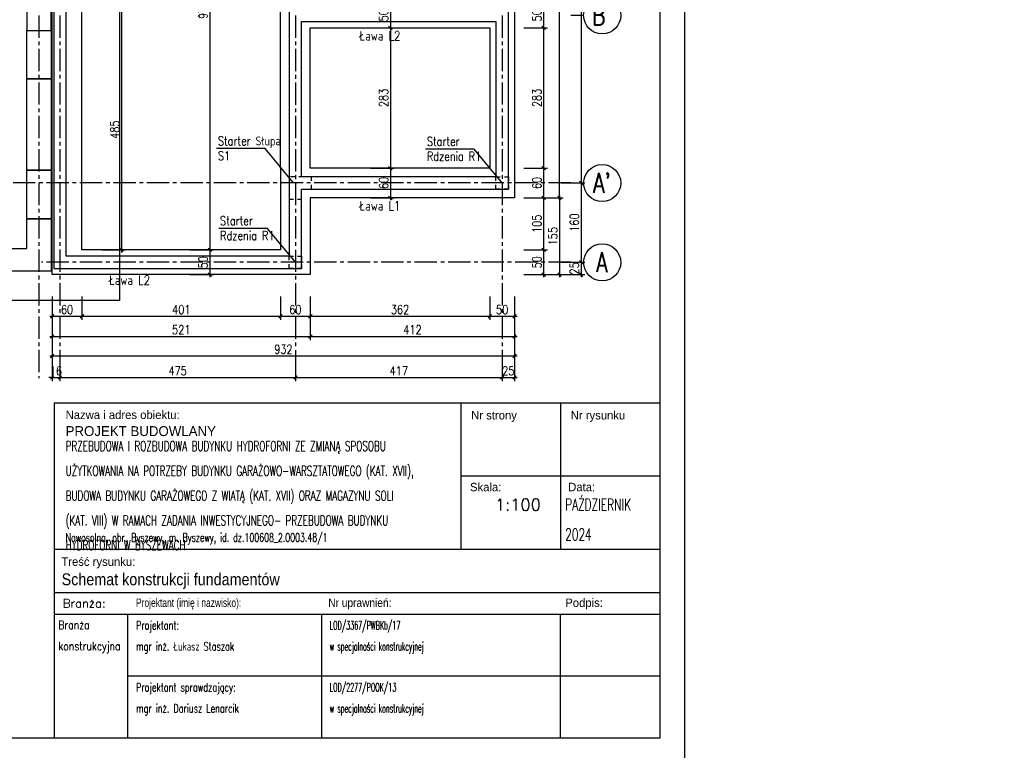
# Model space of a CAD drawing. Extents: x 335493 to 843864, y -123011 to -21739.
# Tile 12 of 28: x 364080 to 383936, y -58213 to -43472. Entities that reach past the tile are written whole.
import ezdxf
from ezdxf.enums import TextEntityAlignment as Align

# ---------------------------------------------------------------- set-up
doc = ezdxf.new("R2010")
doc.units = 0
doc.header["$LTSCALE"] = 600
doc.header["$MEASUREMENT"] = 0
doc.header["$PDMODE"] = 1
doc.linetypes.add('CENTER2', pattern=[1.125, 0.75, -0.125, 0.125, -0.125])
doc.linetypes.add('PRZERYWANA', pattern=[0.282222, 0.141111, -0.141111])
doc.layers.get('0').update_dxf_attribs({"linetype": 'CONTINUOUS'})
doc.layers.get('Defpoints').update_dxf_attribs({"linetype": 'CONTINUOUS'})
for name, color, linetype in [('11 - opisy TXT2', 4, 'CONTINUOUS'), ('111 - opisy TXT3', 2, 'CONTINUOUS'), ('2 - linie odniesienia opisy', 8, 'CONTINUOUS'), ('3 - linia 1', 1, 'CONTINUOUS'), ('33 - linia 2', 3, 'CONTINUOUS'), ('333 - linia 3', 5, 'CONTINUOUS'), ('44 - osie 2', 6, 'CENTER2'), ('555 - cienka przerywana 3', 1, 'PRZERYWANA')]:
    doc.layers.add(name, color=color, linetype=linetype)
doc.styles.add('ROMANS', font='romans.shx')
doc.styles.add('TXT2', font='simplex.shx', dxfattribs={"width": 0.8, "height": 180})
doc.dimstyles.new('R1 - centymetry', dxfattribs={"dimtxt": 180, "dimasz": 70, "dimexe": 75, "dimexo": 75, "dimgap": 1.5, "dimtad": 0, "dimdec": 0, "dimlfac": 0.1, "dimzin": 0, "dimdsep": 46, "dimtxsty": 'TXT2', "dimblk1": 'OBLIQUE', "dimblk2": 'OBLIQUE', "dimsah": 1, "dimcen": -3, "dimdle": 50, "dimclrt": 4, "dimadec": 0, "dimazin": 0, "dimtfac": 0.75, "dimtdec": 0, "dimtix": 1, "dimtmove": 2, "dimatfit": 3, "dimldrblk": 'OBLIQUE', "dimfxl": 400, "dimfxlon": 1, "dimtvp": 0.75, "dimtolj": 1, "dimtzin": 0, "dimarcsym": 0})

# ---------------------------------------------------------------- blocks, each defined once
blk = doc.blocks.new('pozycja')
at = {"layer": '111 - opisy TXT3', "linetype": 'Continuous'}
blk.add_circle((63.2, -0.2), 37.4, dxfattribs=at)
at = {"layer": '2 - linie odniesienia opisy', "linetype": 'Continuous'}
blk.add_line((0, 0), (25.8, 0), dxfattribs=at)
at = {"layer": '111 - opisy TXT3', "linetype": 'Continuous', "style": 'TXT2', "width": 0.75}
blk.add_attdef('NR', text='', height=40, dxfattribs=at).set_placement((62.6, -19.8), align=Align.CENTER)
blk = doc.blocks.new('A$C75F72A73')
at = {"layer": '44 - osie 2'}
for p, q in [((21743, 2113), (21743, -15330)), ((22169, 2113), (22169, -15330)), ((26919, 2112), (26919, -15331)), ((31088, 2113), (31088, -15330)), ((32474, -11392), (21213, -11392)), ((32474, -12992), (21802, -12992))]:
    blk.add_line(p, q, dxfattribs=at)
at = {"layer": '2 - linie odniesienia opisy', "xscale": 10, "yscale": 10, "zscale": 10}
for p, values in [((32474, -8009), {'NR': "B'"}), ((32474, -11392), {'NR': "A'"}), ((32474, -12992), {'NR': 'A'})]:
    blk.add_blockref('pozycja', p, dxfattribs=at).add_auto_attribs(values)
blk = doc.blocks.new('A$C4A78484E')
at = {"layer": '3 - linia 1'}
for points in [[(28161, -6673), (28732, -6670), (28732, -14925), (29221, -14925), (29221, -6185), (28161, -6190), (28161, -6673)], [(28732, -17745), (28732, -15905), (29222, -15905), (29222, -17745)], [(28077, -19325), (28732, -19325), (28732, -18725), (29222, -18725), (29222, -19780), (28077, -19780), (28077, -19325)]]:
    blk.add_lwpolyline(points, close=True, dxfattribs=at)
blk = doc.blocks.new('_OBLIQUE')
at = {"color": 0, "linetype": 'ByBlock'}
blk.add_line((-0.5, -0.5), (0.5, 0.5), dxfattribs=at)
blk = doc.blocks.new('*D106')
at = {"layer": '2 - linie odniesienia opisy', "color": 0, "lineweight": -2, "transparency": 16777216}
for p, q in [((374646, -43086), (374646, -43686)), ((374246, -43136), (374721, -43136)), ((374246, -43636), (374721, -43636))]:
    blk.add_line(p, q, dxfattribs=at)
at = {"layer": 'Defpoints', "color": 0, "transparency": 16777216}
for p in [(373559, -43136), (373559, -43636), (374646, -43636)]:
    blk.add_point(p, dxfattribs=at)
at = {"layer": '2 - linie odniesienia opisy', "color": 0, "lineweight": -2, "transparency": 16777216, "xscale": 70, "yscale": 70, "zscale": 70}
for p, rotation in [((374646, -43136), 90), ((374646, -43636), 270)]:
    blk.add_blockref('_OBLIQUE', p, dxfattribs=dict(at, rotation=rotation))
at = {"layer": '2 - linie odniesienia opisy', "color": 4, "transparency": 16777216, "insert": (374511, -43386), "char_height": 180, "attachment_point": 5, "rotation": 90, "style": 'TXT2'}
blk.add_mtext('\\A1;50', dxfattribs=at)
blk = doc.blocks.new('*D107')
at = {"layer": '2 - linie odniesienia opisy', "color": 0, "lineweight": -2, "transparency": 16777216}
for p, q in [((374246, -43636), (374721, -43636)), ((374646, -43586), (374646, -46516)), ((374246, -46466), (374721, -46466))]:
    blk.add_line(p, q, dxfattribs=at)
at = {"layer": 'Defpoints', "color": 0, "transparency": 16777216}
for p in [(373559, -43636), (373559, -46466), (374646, -46466)]:
    blk.add_point(p, dxfattribs=at)
at = {"layer": '2 - linie odniesienia opisy', "color": 0, "lineweight": -2, "transparency": 16777216, "xscale": 70, "yscale": 70, "zscale": 70}
for p, rotation in [((374646, -43636), 90), ((374646, -46466), 270)]:
    blk.add_blockref('_OBLIQUE', p, dxfattribs=dict(at, rotation=rotation))
at = {"layer": '2 - linie odniesienia opisy', "color": 4, "transparency": 16777216, "insert": (374511, -45051), "char_height": 180, "attachment_point": 5, "rotation": 90, "style": 'TXT2'}
blk.add_mtext('\\A1;283', dxfattribs=at)
blk = doc.blocks.new('*D108')
at = {"layer": '2 - linie odniesienia opisy', "color": 0, "lineweight": -2, "transparency": 16777216}
for p, q in [((374646, -46416), (374646, -47116)), ((374246, -46466), (374721, -46466)), ((374246, -47066), (374721, -47066))]:
    blk.add_line(p, q, dxfattribs=at)
at = {"layer": 'Defpoints', "color": 0, "transparency": 16777216}
for p in [(373559, -46466), (374059, -47066), (374646, -47066)]:
    blk.add_point(p, dxfattribs=at)
at = {"layer": '2 - linie odniesienia opisy', "color": 0, "lineweight": -2, "transparency": 16777216, "xscale": 70, "yscale": 70, "zscale": 70}
for p, rotation in [((374646, -46466), 90), ((374646, -47066), 270)]:
    blk.add_blockref('_OBLIQUE', p, dxfattribs=dict(at, rotation=rotation))
at = {"layer": '2 - linie odniesienia opisy', "color": 4, "transparency": 16777216, "insert": (374511, -46766), "char_height": 180, "attachment_point": 5, "rotation": 90, "style": 'TXT2'}
blk.add_mtext('\\A1;60', dxfattribs=at)
blk = doc.blocks.new('*D109')
at = {"layer": '2 - linie odniesienia opisy', "color": 0, "lineweight": -2, "transparency": 16777216}
for p, q in [((374567, -34873), (375042, -34873)), ((374967, -47116), (374967, -34823)), ((374567, -47066), (375042, -47066))]:
    blk.add_line(p, q, dxfattribs=at)
at = {"layer": 'Defpoints', "color": 0, "transparency": 16777216}
for p in [(374059, -34873), (374967, -34873), (374059, -47066)]:
    blk.add_point(p, dxfattribs=at)
at = {"layer": '2 - linie odniesienia opisy', "color": 0, "lineweight": -2, "transparency": 16777216, "xscale": 70, "yscale": 70, "zscale": 70}
for p, rotation in [((374967, -34873), 90), ((374967, -47066), 270)]:
    blk.add_blockref('_OBLIQUE', p, dxfattribs=dict(at, rotation=rotation))
at = {"layer": '2 - linie odniesienia opisy', "color": 4, "transparency": 16777216, "insert": (374832, -40970), "char_height": 180, "attachment_point": 5, "rotation": 90, "style": 'TXT2'}
blk.add_mtext('\\A1;1219', dxfattribs=at)
blk = doc.blocks.new('*D111')
at = {"layer": '2 - linie odniesienia opisy', "color": 0, "lineweight": -2, "transparency": 16777216}
for p, q in [((375001, -35123), (375476, -35123)), ((375401, -35073), (375401, -46816)), ((375001, -46766), (375476, -46766))]:
    blk.add_line(p, q, dxfattribs=at)
at = {"layer": 'Defpoints', "color": 0, "transparency": 16777216}
for p in [(374059, -35123), (374059, -46766), (375401, -46766)]:
    blk.add_point(p, dxfattribs=at)
at = {"layer": '2 - linie odniesienia opisy', "color": 0, "lineweight": -2, "transparency": 16777216, "xscale": 70, "yscale": 70, "zscale": 70}
for p, rotation in [((375401, -35123), 90), ((375401, -46766), 270)]:
    blk.add_blockref('_OBLIQUE', p, dxfattribs=dict(at, rotation=rotation))
at = {"layer": '2 - linie odniesienia opisy', "color": 4, "transparency": 16777216, "insert": (375266, -40945), "char_height": 180, "attachment_point": 5, "rotation": 90, "style": 'TXT2'}
blk.add_mtext('\\A1;1164', dxfattribs=at)
blk = doc.blocks.new('*D112')
at = {"layer": '2 - linie odniesienia opisy', "color": 0, "lineweight": -2, "transparency": 16777216}
for p, q in [((375001, -46766), (375476, -46766)), ((375401, -46716), (375401, -48416)), ((375001, -48366), (375476, -48366))]:
    blk.add_line(p, q, dxfattribs=at)
at = {"layer": 'Defpoints', "color": 0, "transparency": 16777216}
for p in [(374059, -46766), (369940, -48366), (375401, -48366)]:
    blk.add_point(p, dxfattribs=at)
at = {"layer": '2 - linie odniesienia opisy', "color": 0, "lineweight": -2, "transparency": 16777216, "xscale": 70, "yscale": 70, "zscale": 70}
for p, rotation in [((375401, -46766), 90), ((375401, -48366), 270)]:
    blk.add_blockref('_OBLIQUE', p, dxfattribs=dict(at, rotation=rotation))
at = {"layer": '2 - linie odniesienia opisy', "color": 4, "transparency": 16777216, "insert": (375266, -47566), "char_height": 180, "attachment_point": 5, "rotation": 90, "style": 'TXT2'}
blk.add_mtext('\\A1;160', dxfattribs=at)
blk = doc.blocks.new('*D113')
at = {"layer": '2 - linie odniesienia opisy', "color": 0, "lineweight": -2, "transparency": 16777216}
for p, q in [((375001, -48366), (375476, -48366)), ((375401, -48316), (375401, -48666)), ((375001, -48616), (375476, -48616))]:
    blk.add_line(p, q, dxfattribs=at)
at = {"layer": 'Defpoints', "color": 0, "transparency": 16777216}
for p in [(369940, -48366), (369940, -48616), (375401, -48616)]:
    blk.add_point(p, dxfattribs=at)
at = {"layer": '2 - linie odniesienia opisy', "color": 0, "lineweight": -2, "transparency": 16777216, "xscale": 70, "yscale": 70, "zscale": 70}
for p, rotation in [((375401, -48366), 90), ((375401, -48616), 270)]:
    blk.add_blockref('_OBLIQUE', p, dxfattribs=dict(at, rotation=rotation))
at = {"layer": '2 - linie odniesienia opisy', "color": 4, "transparency": 16777216, "insert": (375266, -48491), "char_height": 180, "attachment_point": 5, "rotation": 90, "style": 'TXT2'}
blk.add_mtext('\\A1;25', dxfattribs=at)
blk = doc.blocks.new('*D114')
at = {"layer": '2 - linie odniesienia opisy', "color": 0, "lineweight": -2, "transparency": 16777216}
for p, q in [((374646, -47016), (374646, -48166)), ((374246, -47066), (374721, -47066)), ((374246, -48116), (374721, -48116))]:
    blk.add_line(p, q, dxfattribs=at)
at = {"layer": 'Defpoints', "color": 0, "transparency": 16777216}
for p in [(369940, -47066), (369340, -48116), (374646, -48116)]:
    blk.add_point(p, dxfattribs=at)
at = {"layer": '2 - linie odniesienia opisy', "color": 0, "lineweight": -2, "transparency": 16777216, "xscale": 70, "yscale": 70, "zscale": 70}
for p, rotation in [((374646, -47066), 90), ((374646, -48116), 270)]:
    blk.add_blockref('_OBLIQUE', p, dxfattribs=dict(at, rotation=rotation))
at = {"layer": '2 - linie odniesienia opisy', "color": 4, "transparency": 16777216, "insert": (374511, -47591), "char_height": 180, "attachment_point": 5, "rotation": 90, "style": 'TXT2'}
blk.add_mtext('\\A1;105', dxfattribs=at)
blk = doc.blocks.new('*D115')
at = {"layer": '2 - linie odniesienia opisy', "color": 0, "lineweight": -2, "transparency": 16777216}
for p, q in [((374246, -48116), (374721, -48116)), ((374646, -48066), (374646, -48666)), ((374246, -48616), (374721, -48616))]:
    blk.add_line(p, q, dxfattribs=at)
at = {"layer": 'Defpoints', "color": 0, "transparency": 16777216}
for p in [(369340, -48116), (369940, -48616), (374646, -48616)]:
    blk.add_point(p, dxfattribs=at)
at = {"layer": '2 - linie odniesienia opisy', "color": 0, "lineweight": -2, "transparency": 16777216, "xscale": 70, "yscale": 70, "zscale": 70}
for p, rotation in [((374646, -48116), 90), ((374646, -48616), 270)]:
    blk.add_blockref('_OBLIQUE', p, dxfattribs=dict(at, rotation=rotation))
at = {"layer": '2 - linie odniesienia opisy', "color": 4, "transparency": 16777216, "insert": (374511, -48366), "char_height": 180, "attachment_point": 5, "rotation": 90, "style": 'TXT2'}
blk.add_mtext('\\A1;50', dxfattribs=at)
blk = doc.blocks.new('*D116')
at = {"layer": '2 - linie odniesienia opisy', "color": 0, "lineweight": -2, "transparency": 16777216}
for p, q in [((374967, -47016), (374967, -48666)), ((374567, -47066), (375042, -47066)), ((374567, -48616), (375042, -48616))]:
    blk.add_line(p, q, dxfattribs=at)
at = {"layer": 'Defpoints', "color": 0, "transparency": 16777216}
for p in [(369940, -47066), (369940, -48616), (374967, -48616)]:
    blk.add_point(p, dxfattribs=at)
at = {"layer": '2 - linie odniesienia opisy', "color": 0, "lineweight": -2, "transparency": 16777216, "xscale": 70, "yscale": 70, "zscale": 70}
for p, rotation in [((374967, -47066), 90), ((374967, -48616), 270)]:
    blk.add_blockref('_OBLIQUE', p, dxfattribs=dict(at, rotation=rotation))
at = {"layer": '2 - linie odniesienia opisy', "color": 4, "transparency": 16777216, "insert": (374832, -47841), "char_height": 180, "attachment_point": 5, "rotation": 90, "style": 'TXT2'}
blk.add_mtext('\\A1;155', dxfattribs=at)
blk = doc.blocks.new('*D117')
at = {"layer": '2 - linie odniesienia opisy', "color": 0, "lineweight": -2, "transparency": 16777216}
for p, q in [((364735, -49056), (364735, -49531)), ((365335, -49056), (365335, -49531)), ((364685, -49456), (365385, -49456))]:
    blk.add_line(p, q, dxfattribs=at)
at = {"layer": 'Defpoints', "color": 0, "transparency": 16777216}
for p in [(365335, -48166), (364735, -48566), (365335, -49456)]:
    blk.add_point(p, dxfattribs=at)
at = {"layer": '2 - linie odniesienia opisy', "color": 0, "lineweight": -2, "transparency": 16777216, "xscale": 70, "yscale": 70, "zscale": 70, "rotation": 180}
blk.add_blockref('_OBLIQUE', (364735, -49456), dxfattribs=at)
at = {"layer": '2 - linie odniesienia opisy', "color": 0, "lineweight": -2, "transparency": 16777216, "xscale": 70, "yscale": 70, "zscale": 70}
blk.add_blockref('_OBLIQUE', (365335, -49456), dxfattribs=at)
at = {"layer": '2 - linie odniesienia opisy', "color": 4, "transparency": 16777216, "insert": (365035, -49321), "char_height": 180, "attachment_point": 5, "style": 'TXT2'}
blk.add_mtext('\\A1;60', dxfattribs=at)
blk = doc.blocks.new('*D118')
at = {"layer": '2 - linie odniesienia opisy', "color": 0, "lineweight": -2, "transparency": 16777216}
for p, q in [((365335, -49056), (365335, -49531)), ((369340, -49056), (369340, -49531)), ((365285, -49456), (369390, -49456))]:
    blk.add_line(p, q, dxfattribs=at)
at = {"layer": 'Defpoints', "color": 0, "transparency": 16777216}
for p in [(365335, -48166), (369340, -48166), (369340, -49456)]:
    blk.add_point(p, dxfattribs=at)
at = {"layer": '2 - linie odniesienia opisy', "color": 0, "lineweight": -2, "transparency": 16777216, "xscale": 70, "yscale": 70, "zscale": 70, "rotation": 180}
blk.add_blockref('_OBLIQUE', (365335, -49456), dxfattribs=at)
at = {"layer": '2 - linie odniesienia opisy', "color": 0, "lineweight": -2, "transparency": 16777216, "xscale": 70, "yscale": 70, "zscale": 70}
blk.add_blockref('_OBLIQUE', (369340, -49456), dxfattribs=at)
at = {"layer": '2 - linie odniesienia opisy', "color": 4, "transparency": 16777216, "insert": (367338, -49321), "char_height": 180, "attachment_point": 5, "style": 'TXT2'}
blk.add_mtext('\\A1;401', dxfattribs=at)
blk = doc.blocks.new('*D119')
at = {"layer": '2 - linie odniesienia opisy', "color": 0, "lineweight": -2, "transparency": 16777216}
for p, q in [((369340, -49056), (369340, -49531)), ((369940, -49056), (369940, -49531)), ((369290, -49456), (369990, -49456))]:
    blk.add_line(p, q, dxfattribs=at)
at = {"layer": 'Defpoints', "color": 0, "transparency": 16777216}
for p in [(369340, -48166), (369940, -48566), (369940, -49456)]:
    blk.add_point(p, dxfattribs=at)
at = {"layer": '2 - linie odniesienia opisy', "color": 0, "lineweight": -2, "transparency": 16777216, "xscale": 70, "yscale": 70, "zscale": 70, "rotation": 180}
blk.add_blockref('_OBLIQUE', (369340, -49456), dxfattribs=at)
at = {"layer": '2 - linie odniesienia opisy', "color": 0, "lineweight": -2, "transparency": 16777216, "xscale": 70, "yscale": 70, "zscale": 70}
blk.add_blockref('_OBLIQUE', (369940, -49456), dxfattribs=at)
at = {"layer": '2 - linie odniesienia opisy', "color": 4, "transparency": 16777216, "insert": (369640, -49321), "char_height": 180, "attachment_point": 5, "style": 'TXT2'}
blk.add_mtext('\\A1;60', dxfattribs=at)
blk = doc.blocks.new('*D120')
at = {"layer": '2 - linie odniesienia opisy', "color": 0, "lineweight": -2, "transparency": 16777216}
for p, q in [((369940, -49056), (369940, -49531)), ((373559, -49056), (373559, -49531)), ((369890, -49456), (373609, -49456))]:
    blk.add_line(p, q, dxfattribs=at)
at = {"layer": 'Defpoints', "color": 0, "transparency": 16777216}
for p in [(373559, -46466), (369940, -48566), (373559, -49456)]:
    blk.add_point(p, dxfattribs=at)
at = {"layer": '2 - linie odniesienia opisy', "color": 0, "lineweight": -2, "transparency": 16777216, "xscale": 70, "yscale": 70, "zscale": 70, "rotation": 180}
blk.add_blockref('_OBLIQUE', (369940, -49456), dxfattribs=at)
at = {"layer": '2 - linie odniesienia opisy', "color": 0, "lineweight": -2, "transparency": 16777216, "xscale": 70, "yscale": 70, "zscale": 70}
blk.add_blockref('_OBLIQUE', (373559, -49456), dxfattribs=at)
at = {"layer": '2 - linie odniesienia opisy', "color": 4, "transparency": 16777216, "insert": (371750, -49321), "char_height": 180, "attachment_point": 5, "style": 'TXT2'}
blk.add_mtext('\\A1;362', dxfattribs=at)
blk = doc.blocks.new('*D121')
at = {"layer": '2 - linie odniesienia opisy', "color": 0, "lineweight": -2, "transparency": 16777216}
for p, q in [((373559, -49056), (373559, -49531)), ((374059, -49056), (374059, -49531)), ((373509, -49456), (374109, -49456))]:
    blk.add_line(p, q, dxfattribs=at)
at = {"layer": 'Defpoints', "color": 0, "transparency": 16777216}
for p in [(373559, -46466), (374059, -47066), (374059, -49456)]:
    blk.add_point(p, dxfattribs=at)
at = {"layer": '2 - linie odniesienia opisy', "color": 0, "lineweight": -2, "transparency": 16777216, "xscale": 70, "yscale": 70, "zscale": 70, "rotation": 180}
blk.add_blockref('_OBLIQUE', (373559, -49456), dxfattribs=at)
at = {"layer": '2 - linie odniesienia opisy', "color": 0, "lineweight": -2, "transparency": 16777216, "xscale": 70, "yscale": 70, "zscale": 70}
blk.add_blockref('_OBLIQUE', (374059, -49456), dxfattribs=at)
at = {"layer": '2 - linie odniesienia opisy', "color": 4, "transparency": 16777216, "insert": (373809, -49321), "char_height": 180, "attachment_point": 5, "style": 'TXT2'}
blk.add_mtext('\\A1;50', dxfattribs=at)
blk = doc.blocks.new('*D122')
at = {"layer": '2 - linie odniesienia opisy', "color": 0, "lineweight": -2, "transparency": 16777216}
for p, q in [((364735, -49463), (364735, -49938)), ((369940, -49463), (369940, -49938)), ((364685, -49863), (369990, -49863))]:
    blk.add_line(p, q, dxfattribs=at)
at = {"layer": 'Defpoints', "color": 0, "transparency": 16777216}
for p in [(364735, -48566), (369940, -48566), (369940, -49863)]:
    blk.add_point(p, dxfattribs=at)
at = {"layer": '2 - linie odniesienia opisy', "color": 0, "lineweight": -2, "transparency": 16777216, "xscale": 70, "yscale": 70, "zscale": 70, "rotation": 180}
blk.add_blockref('_OBLIQUE', (364735, -49863), dxfattribs=at)
at = {"layer": '2 - linie odniesienia opisy', "color": 0, "lineweight": -2, "transparency": 16777216, "xscale": 70, "yscale": 70, "zscale": 70}
blk.add_blockref('_OBLIQUE', (369940, -49863), dxfattribs=at)
at = {"layer": '2 - linie odniesienia opisy', "color": 4, "transparency": 16777216, "insert": (367338, -49728), "char_height": 180, "attachment_point": 5, "style": 'TXT2'}
blk.add_mtext('\\A1;521', dxfattribs=at)
blk = doc.blocks.new('*D123')
at = {"layer": '2 - linie odniesienia opisy', "color": 0, "lineweight": -2, "transparency": 16777216}
for p, q in [((369940, -49463), (369940, -49938)), ((374059, -49463), (374059, -49938)), ((369890, -49863), (374109, -49863))]:
    blk.add_line(p, q, dxfattribs=at)
at = {"layer": 'Defpoints', "color": 0, "transparency": 16777216}
for p in [(374059, -47066), (369940, -48566), (374059, -49863)]:
    blk.add_point(p, dxfattribs=at)
at = {"layer": '2 - linie odniesienia opisy', "color": 0, "lineweight": -2, "transparency": 16777216, "xscale": 70, "yscale": 70, "zscale": 70, "rotation": 180}
blk.add_blockref('_OBLIQUE', (369940, -49863), dxfattribs=at)
at = {"layer": '2 - linie odniesienia opisy', "color": 0, "lineweight": -2, "transparency": 16777216, "xscale": 70, "yscale": 70, "zscale": 70}
blk.add_blockref('_OBLIQUE', (374059, -49863), dxfattribs=at)
at = {"layer": '2 - linie odniesienia opisy', "color": 4, "transparency": 16777216, "insert": (372000, -49728), "char_height": 180, "attachment_point": 5, "style": 'TXT2'}
blk.add_mtext('\\A1;412', dxfattribs=at)
blk = doc.blocks.new('*D124')
at = {"layer": '2 - linie odniesienia opisy', "color": 0, "lineweight": -2, "transparency": 16777216}
for p, q in [((364735, -49857), (364735, -50332)), ((374059, -49857), (374059, -50332)), ((364685, -50257), (374109, -50257))]:
    blk.add_line(p, q, dxfattribs=at)
at = {"layer": 'Defpoints', "color": 0, "transparency": 16777216}
for p in [(374059, -47066), (364735, -48566), (374059, -50257)]:
    blk.add_point(p, dxfattribs=at)
at = {"layer": '2 - linie odniesienia opisy', "color": 0, "lineweight": -2, "transparency": 16777216, "xscale": 70, "yscale": 70, "zscale": 70, "rotation": 180}
blk.add_blockref('_OBLIQUE', (364735, -50257), dxfattribs=at)
at = {"layer": '2 - linie odniesienia opisy', "color": 0, "lineweight": -2, "transparency": 16777216, "xscale": 70, "yscale": 70, "zscale": 70}
blk.add_blockref('_OBLIQUE', (374059, -50257), dxfattribs=at)
at = {"layer": '2 - linie odniesienia opisy', "color": 4, "transparency": 16777216, "insert": (369397, -50122), "char_height": 180, "attachment_point": 5, "style": 'TXT2'}
blk.add_mtext('\\A1;932', dxfattribs=at)
blk = doc.blocks.new('*D125')
at = {"layer": '2 - linie odniesienia opisy', "color": 0, "lineweight": -2, "transparency": 16777216}
for p, q in [((364735, -50292), (364735, -50767)), ((364890, -50292), (364890, -50767)), ((364735, -50692), (364665, -50692)), ((364735, -50692), (364890, -50692)), ((364890, -50692), (364960, -50692))]:
    blk.add_line(p, q, dxfattribs=at)
at = {"layer": 'Defpoints', "color": 0, "transparency": 16777216}
for p in [(364735, -48566), (364890, -48566), (364890, -50692)]:
    blk.add_point(p, dxfattribs=at)
at = {"layer": '2 - linie odniesienia opisy', "color": 0, "lineweight": -2, "transparency": 16777216, "xscale": 70, "yscale": 70, "zscale": 70}
blk.add_blockref('_OBLIQUE', (364735, -50692), dxfattribs=at)
at = {"layer": '2 - linie odniesienia opisy', "color": 0, "lineweight": -2, "transparency": 16777216, "xscale": 70, "yscale": 70, "zscale": 70, "rotation": 180}
blk.add_blockref('_OBLIQUE', (364890, -50692), dxfattribs=at)
at = {"layer": '2 - linie odniesienia opisy', "color": 4, "transparency": 16777216, "insert": (364813, -50557), "char_height": 180, "attachment_point": 5, "style": 'TXT2'}
blk.add_mtext('\\A1;16', dxfattribs=at)
blk = doc.blocks.new('*D126')
at = {"layer": '2 - linie odniesienia opisy', "color": 0, "lineweight": -2, "transparency": 16777216}
for p, q in [((364890, -50292), (364890, -50767)), ((369640, -50292), (369640, -50767)), ((364840, -50692), (369690, -50692))]:
    blk.add_line(p, q, dxfattribs=at)
at = {"layer": 'Defpoints', "color": 0, "transparency": 16777216}
for p in [(364890, -48566), (369640, -48566), (369640, -50692)]:
    blk.add_point(p, dxfattribs=at)
at = {"layer": '2 - linie odniesienia opisy', "color": 0, "lineweight": -2, "transparency": 16777216, "xscale": 70, "yscale": 70, "zscale": 70, "rotation": 180}
blk.add_blockref('_OBLIQUE', (364890, -50692), dxfattribs=at)
at = {"layer": '2 - linie odniesienia opisy', "color": 0, "lineweight": -2, "transparency": 16777216, "xscale": 70, "yscale": 70, "zscale": 70}
blk.add_blockref('_OBLIQUE', (369640, -50692), dxfattribs=at)
at = {"layer": '2 - linie odniesienia opisy', "color": 4, "transparency": 16777216, "insert": (367265, -50557), "char_height": 180, "attachment_point": 5, "style": 'TXT2'}
blk.add_mtext('\\A1;475', dxfattribs=at)
blk = doc.blocks.new('*D127')
at = {"layer": '2 - linie odniesienia opisy', "color": 0, "lineweight": -2, "transparency": 16777216}
for p, q in [((369640, -50292), (369640, -50767)), ((373809, -50292), (373809, -50767)), ((369590, -50692), (373859, -50692))]:
    blk.add_line(p, q, dxfattribs=at)
at = {"layer": 'Defpoints', "color": 0, "transparency": 16777216}
for p in [(373809, -47066), (369640, -48566), (373809, -50692)]:
    blk.add_point(p, dxfattribs=at)
at = {"layer": '2 - linie odniesienia opisy', "color": 0, "lineweight": -2, "transparency": 16777216, "xscale": 70, "yscale": 70, "zscale": 70, "rotation": 180}
blk.add_blockref('_OBLIQUE', (369640, -50692), dxfattribs=at)
at = {"layer": '2 - linie odniesienia opisy', "color": 0, "lineweight": -2, "transparency": 16777216, "xscale": 70, "yscale": 70, "zscale": 70}
blk.add_blockref('_OBLIQUE', (373809, -50692), dxfattribs=at)
at = {"layer": '2 - linie odniesienia opisy', "color": 4, "transparency": 16777216, "insert": (371725, -50557), "char_height": 180, "attachment_point": 5, "style": 'TXT2'}
blk.add_mtext('\\A1;417', dxfattribs=at)
blk = doc.blocks.new('*D128')
at = {"layer": '2 - linie odniesienia opisy', "color": 0, "lineweight": -2, "transparency": 16777216}
for p, q in [((373809, -50292), (373809, -50767)), ((374059, -50292), (374059, -50767)), ((373759, -50692), (374109, -50692))]:
    blk.add_line(p, q, dxfattribs=at)
at = {"layer": 'Defpoints', "color": 0, "transparency": 16777216}
for p in [(373809, -47066), (374059, -47066), (374059, -50692)]:
    blk.add_point(p, dxfattribs=at)
at = {"layer": '2 - linie odniesienia opisy', "color": 0, "lineweight": -2, "transparency": 16777216, "xscale": 70, "yscale": 70, "zscale": 70, "rotation": 180}
blk.add_blockref('_OBLIQUE', (373809, -50692), dxfattribs=at)
at = {"layer": '2 - linie odniesienia opisy', "color": 0, "lineweight": -2, "transparency": 16777216, "xscale": 70, "yscale": 70, "zscale": 70}
blk.add_blockref('_OBLIQUE', (374059, -50692), dxfattribs=at)
at = {"layer": '2 - linie odniesienia opisy', "color": 4, "transparency": 16777216, "insert": (373934, -50557), "char_height": 180, "attachment_point": 5, "style": 'TXT2'}
blk.add_mtext('\\A1;25', dxfattribs=at)
blk = doc.blocks.new('*D132')
at = {"layer": '2 - linie odniesienia opisy', "color": 0, "lineweight": -2, "transparency": 16777216}
for p, q in [((367513, -38418), (367988, -38418)), ((367913, -38368), (367913, -48166)), ((367513, -48116), (367988, -48116))]:
    blk.add_line(p, q, dxfattribs=at)
at = {"layer": 'Defpoints', "color": 0, "transparency": 16777216}
for p in [(365335, -38418), (365335, -48116), (367913, -48116)]:
    blk.add_point(p, dxfattribs=at)
at = {"layer": '2 - linie odniesienia opisy', "color": 0, "lineweight": -2, "transparency": 16777216, "xscale": 70, "yscale": 70, "zscale": 70}
for p, rotation in [((367913, -38418), 90), ((367913, -48116), 270)]:
    blk.add_blockref('_OBLIQUE', p, dxfattribs=dict(at, rotation=rotation))
at = {"layer": '2 - linie odniesienia opisy', "color": 4, "transparency": 16777216, "insert": (367778, -43267), "char_height": 180, "attachment_point": 5, "rotation": 90, "style": 'TXT2'}
blk.add_mtext('\\A1;970', dxfattribs=at)
blk = doc.blocks.new('*D133')
at = {"layer": '2 - linie odniesienia opisy', "color": 0, "lineweight": -2, "transparency": 16777216}
for p, q in [((367513, -48116), (367988, -48116)), ((367913, -48066), (367913, -48666)), ((367513, -48616), (367988, -48616))]:
    blk.add_line(p, q, dxfattribs=at)
at = {"layer": 'Defpoints', "color": 0, "transparency": 16777216}
for p in [(365335, -48116), (364735, -48616), (367913, -48616)]:
    blk.add_point(p, dxfattribs=at)
at = {"layer": '2 - linie odniesienia opisy', "color": 0, "lineweight": -2, "transparency": 16777216, "xscale": 70, "yscale": 70, "zscale": 70}
for p, rotation in [((367913, -48116), 90), ((367913, -48616), 270)]:
    blk.add_blockref('_OBLIQUE', p, dxfattribs=dict(at, rotation=rotation))
at = {"layer": '2 - linie odniesienia opisy', "color": 4, "transparency": 16777216, "insert": (367778, -48366), "char_height": 180, "attachment_point": 5, "rotation": 90, "style": 'TXT2'}
blk.add_mtext('\\A1;50', dxfattribs=at)
blk = doc.blocks.new('*D136')
at = {"layer": '2 - linie odniesienia opisy', "color": 0, "lineweight": -2, "transparency": 16777216}
for p, q in [((371555, -43086), (371555, -43686)), ((371155, -43136), (371630, -43136)), ((371155, -43636), (371630, -43636))]:
    blk.add_line(p, q, dxfattribs=at)
at = {"layer": 'Defpoints', "color": 0, "transparency": 16777216}
for p in [(369940, -43136), (369940, -43636), (371555, -43636)]:
    blk.add_point(p, dxfattribs=at)
at = {"layer": '2 - linie odniesienia opisy', "color": 0, "lineweight": -2, "transparency": 16777216, "xscale": 70, "yscale": 70, "zscale": 70}
for p, rotation in [((371555, -43136), 90), ((371555, -43636), 270)]:
    blk.add_blockref('_OBLIQUE', p, dxfattribs=dict(at, rotation=rotation))
at = {"layer": '2 - linie odniesienia opisy', "color": 4, "transparency": 16777216, "insert": (371420, -43386), "char_height": 180, "attachment_point": 5, "rotation": 90, "style": 'TXT2'}
blk.add_mtext('\\A1;50', dxfattribs=at)
blk = doc.blocks.new('*D137')
at = {"layer": '2 - linie odniesienia opisy', "color": 0, "lineweight": -2, "transparency": 16777216}
for p, q in [((371155, -43636), (371630, -43636)), ((371555, -43586), (371555, -46516)), ((371155, -46466), (371630, -46466))]:
    blk.add_line(p, q, dxfattribs=at)
at = {"layer": 'Defpoints', "color": 0, "transparency": 16777216}
for p in [(369940, -43636), (369940, -46466), (371555, -46466)]:
    blk.add_point(p, dxfattribs=at)
at = {"layer": '2 - linie odniesienia opisy', "color": 0, "lineweight": -2, "transparency": 16777216, "xscale": 70, "yscale": 70, "zscale": 70}
for p, rotation in [((371555, -43636), 90), ((371555, -46466), 270)]:
    blk.add_blockref('_OBLIQUE', p, dxfattribs=dict(at, rotation=rotation))
at = {"layer": '2 - linie odniesienia opisy', "color": 4, "transparency": 16777216, "insert": (371420, -45051), "char_height": 180, "attachment_point": 5, "rotation": 90, "style": 'TXT2'}
blk.add_mtext('\\A1;283', dxfattribs=at)
blk = doc.blocks.new('*D138')
at = {"layer": '2 - linie odniesienia opisy', "color": 0, "lineweight": -2, "transparency": 16777216}
for p, q in [((371555, -46416), (371555, -47116)), ((371155, -46466), (371630, -46466)), ((371155, -47066), (371630, -47066))]:
    blk.add_line(p, q, dxfattribs=at)
at = {"layer": 'Defpoints', "color": 0, "transparency": 16777216}
for p in [(369940, -46466), (369940, -47066), (371555, -47066)]:
    blk.add_point(p, dxfattribs=at)
at = {"layer": '2 - linie odniesienia opisy', "color": 0, "lineweight": -2, "transparency": 16777216, "xscale": 70, "yscale": 70, "zscale": 70}
for p, rotation in [((371555, -46466), 90), ((371555, -47066), 270)]:
    blk.add_blockref('_OBLIQUE', p, dxfattribs=dict(at, rotation=rotation))
at = {"layer": '2 - linie odniesienia opisy', "color": 4, "transparency": 16777216, "insert": (371420, -46766), "char_height": 180, "attachment_point": 5, "rotation": 90, "style": 'TXT2'}
blk.add_mtext('\\A1;60', dxfattribs=at)
blk = doc.blocks.new('*D145')
at = {"layer": '2 - linie odniesienia opisy', "color": 0, "lineweight": -2, "transparency": 16777216}
for p, q in [((365733, -43267), (366208, -43267)), ((366133, -43217), (366133, -48166)), ((365733, -48116), (366208, -48116))]:
    blk.add_line(p, q, dxfattribs=at)
at = {"layer": 'Defpoints', "color": 0, "transparency": 16777216}
for p in [(365015, -43267), (365335, -48116), (366133, -48116)]:
    blk.add_point(p, dxfattribs=at)
at = {"layer": '2 - linie odniesienia opisy', "color": 0, "lineweight": -2, "transparency": 16777216, "xscale": 70, "yscale": 70, "zscale": 70}
for p, rotation in [((366133, -43267), 90), ((366133, -48116), 270)]:
    blk.add_blockref('_OBLIQUE', p, dxfattribs=dict(at, rotation=rotation))
at = {"layer": '2 - linie odniesienia opisy', "color": 4, "transparency": 16777216, "insert": (365998, -45692), "char_height": 180, "attachment_point": 5, "rotation": 90, "style": 'TXT2'}
blk.add_mtext('\\A1;485', dxfattribs=at)

msp = doc.modelspace()

# ---------------------------------------------------------------- linework, layer by layer
for p, q in [((372978.4, -51208.3), (372978.4, -54153.9)), ((374985.9, -51208.3), (374985.9, -54153.9)), ((364774, -54153.9), (376993.4, -54153.9)), ((364774, -55026.7), (376993.4, -55026.7)), ((364774, -55463.1), (376993.4, -55463.1)), ((364774, -55463.1), (376993.4, -55463.1)), ((366257.8, -57963.1), (366257.8, -55463.1)), ((370171, -57963.1), (370171, -55463.1)), ((374985.9, -57963.1), (374985.9, -55463.1)), ((366257.8, -56713.1), (376993.4, -56713.1))]:
    msp.add_line(p, q)
at = {"lineweight": 30}
msp.add_lwpolyline([(364774, -57963.1), (376993.4, -57963.1), (376993.4, -51208.3), (364774, -51208.3)], close=True, dxfattribs=at)
msp.add_lwpolyline([(376993.4, -52681.1), (372978.4, -52681.1)])
at = {"layer": '111 - opisy TXT3'}
for points in [[(337993.4, -57963.1), (376993.4, -57963.1), (376993.4, -29263.1), (337993.4, -29263.1)], [(363521.5, -34339.4), (366095.6, -34339.4), (366095.6, -49138), (363521.5, -49138)]]:
    msp.add_lwpolyline(points, close=True, dxfattribs=at)
at = {"layer": '2 - linie odniesienia opisy'}
msp.add_lwpolyline([(335493.4, -58463.1), (377493.4, -58463.1), (377493.4, -28763.1), (335493.4, -28763.1)], close=True, dxfattribs=at)
for points in [[(369594.8, -46756.4), (369032.9, -46073.6), (368051.8, -46073.6)], [(373809.1, -46766.4), (373247.2, -46083.6), (372266, -46083.6)], [(369639.1, -48366.4), (369077.2, -47683.6), (368096, -47683.6)]]:
    msp.add_lwpolyline(points, dxfattribs=at)
at = {"layer": '33 - linia 2'}
for points in [[(364735.1, -34872.9), (374059.1, -34872.9), (374059.1, -47066.4), (369940.1, -47066.4), (369940.1, -48616.4), (364735.1, -48616.4)], [(364225.1, -43687.9), (364715.1, -43687.9), (364715.1, -44667.9), (364225.1, -44667.9)], [(364225.1, -46507.9), (364715.1, -46507.9), (364715.1, -47487.9), (364225.1, -47487.9)]]:
    msp.add_lwpolyline(points, close=True, dxfattribs=at)
for points in [[(369340.1, -46466.4), (369340.1, -38417.9), (365335.1, -38417.9)], [(369340.1, -46466.4), (369340.1, -48116.4), (365335.1, -48116.4), (365335.1, -38417.9)], [(369940.1, -46466.4), (369940.1, -43636.4)], [(369940.1, -43636.4), (373559.1, -43636.4)], [(373559.1, -43636.4), (373559.1, -46466.4), (369940.1, -46466.4)]]:
    msp.add_lwpolyline(points, dxfattribs=at)
at = {"layer": '333 - linia 3'}
for points in [[(364765.1, -34997.9), (364765.1, -48491.4), (369765.1, -48491.4), (369765.1, -46891.4), (373935.1, -46891.4), (373935.1, -34997.9), (364765.1, -34997.9)], [(373685.1, -46641.4), (369765.1, -46641.4), (369765.1, -43511.4), (373685.1, -43511.4)]]:
    msp.add_lwpolyline(points, close=True, dxfattribs=at)
msp.add_lwpolyline([(365015.1, -38292.9), (369515.1, -38292.9), (369515.1, -48241.4), (365015.1, -48241.4), (365015.1, -38292.9)], dxfattribs=at)
at = {"layer": '555 - cienka przerywana 3'}
for points in [[(369515.1, -46641.4), (369515.1, -47091.4), (369765.1, -47091.4), (369765.1, -46891.4), (369965.1, -46891.4), (369965.1, -46641.4)], [(373685.1, -46641.4), (373935.1, -46641.4), (373935.1, -46891.4), (373685.1, -46891.4)], [(369515.1, -48241.4), (369765.1, -48241.4), (369765.1, -48491.4), (369515.1, -48491.4)]]:
    msp.add_lwpolyline(points, close=True, dxfattribs=at)

# ---------------------------------------------------------------- block references
at = {"layer": '3 - linia 1'}
msp.add_blockref('A$C75F72A73', (342720.7, -35374.4), dxfattribs=at)
at = {"layer": '333 - linia 3'}
msp.add_blockref('A$C4A78484E', (335493.4, -28763.1), dxfattribs=at)

# ---------------------------------------------------------------- texts
at = {"lineweight": 15, "char_height": 170, "width": 12600.205, "attachment_point": 1, "line_spacing_factor": 1.5, "style": 'ROMANS'}
for s, insert in [('\\A1;{\\FIC-Romans;\\W1;Nazwa i adres obiektu:}', (365006.1, -51359.3)), ('\\A1;{\\FIC-Romans;\\W1;Nr strony}', (373184.8, -51367.7)), ('\\A1;{\\FIC-Romans;\\W1;Nr rysunku}', (375192.3, -51367.7)), ('\\A1;{\\FIC-Romans;\\W1;Skala:}', (373161, -52816.8)), ('\\A1;{\\FIC-Romans;\\W1;Data:}', (375141, -52816)), ('\\pt340;{\\W0.68;Nowosolna, obr. Byszewy, m. Byszewy, id. dz.100608_2.0003.48/1}', (365006.1, -53834.7)), ('\\A1;{\\FIC-Romans;\\W1;Treść rysunku:}', (364920, -54322)), ('\\A1;{\\W1;Branża:}', (364950.7, -55162.7)), ('\\A1;{\\FIC-Romans;\\W0.75;Projektant (imię i nazwisko):}', (366425.5, -55150.5)), ('\\A1;{\\FIC-Romans;\\W0.9;Nr uprawnień:}', (370303.2, -55150.5)), ('\\A1;{\\FIC-Romans;\\W1;Podpis:}', (375082.5, -55150.5)), ('\\A1;{\\W0.8;Branża\\Pkonstrukcyjna}', (364860.5, -55599.1)), ('\\A1;{\\W0.7;Projektant:\\Pmgr inż. Łukasz Staszak}', (366425.5, -55606.2)), ('{\\W0.5;LOD/3367/PWBKb/17 \\Pw specjalności konstrukcyjnej}', (370331.9, -55606.2)), ('\\A1;{\\W0.7;Projektant sprawdzający:\\Pmgr inż. Dariusz Lenarcik^I}', (366425.5, -56856.2)), ('{\\W0.5;LOD/2277/POOK/13 \\Pw specjalności konstrukcyjnej}', (370331.9, -56856.2))]:
    msp.add_mtext(s, dxfattribs=dict(at, insert=insert))
at = {"lineweight": 30, "width": 12600.205, "attachment_point": 1, "line_spacing_factor": 1.5, "style": 'ROMANS'}
for s, insert, char_height in [('\\A1;{\\Fic-romans.shx;\\W1;PROJEKT BUDOWLANY}', (365006.1, -51672.7), 200), ('{\\W0.65;PRZEBUDOWA I ROZBUDOWA BUDYNKU HYDROFORNI ZE ZMIANĄ SPOSOBU \\PUŻYTKOWANIA NA POTRZEBY BUDYNKU GARAŻOWO-WARSZTATOWEGO (KAT. XVII), \\PBUDOWA BUDYNKU GARAŻOWEGO Z WIATĄ (KAT. XVII) ORAZ MAGAZYNU SOLI \\P(KAT. VIII) W RAMACH ZADANIA INWESTYCYJNEGO- PRZEBUDOWA BUDYNKU \\PHYDROFORNI W BYSZEWACH}', (365006.1, -51974.9), 200), ('\\A1;1:100', (373663.9, -53137.1), 240), ('\\A1;{\\W0.65;PAŹDZIERNIK \\P2024}', (375079, -53137.1), 240), ('\\A1;{\\Fic-romans|c238;\\W0.9;Schemat konstrukcji fundamentów}', (364925.6, -54643.1), 240)]:
    msp.add_mtext(s, dxfattribs=dict(at, insert=insert, char_height=char_height))
at = {"layer": '11 - opisy TXT2', "style": 'TXT2', "width": 0.8}
for s, p in [('Ława L2', (370930.9, -43892.7)), ('Ława L1', (370930.9, -47322.7)), ('Ława L2', (365880.9, -48822.7))]:
    msp.add_text(s, height=190, dxfattribs=at).set_placement(p)
at = {"layer": '11 - opisy TXT2', "char_height": 180, "attachment_point": 1, "style": 'TXT2'}
for s, insert in [('Starter Słupa S1', (368076.2, -45828.3)), ('Starter Rdzenia R1', (372290.5, -45838.4)), ('Starter Rdzenia R1', (368120.5, -47438.4))]:
    msp.add_mtext_dynamic_manual_height_columns(s, width=1404.146, gutter_width=900, heights=[0], dxfattribs=dict(at, insert=insert))
at = {"layer": '11 - opisy TXT2', "insert": (353531.9, -53168.3), "char_height": 240, "width": 8819.307, "attachment_point": 1, "style": 'TXT2'}
msp.add_mtext('\\A1;\\pi-720,l720,t720,2880,5280,8160,8400;1.^IRysunek rozpatrywać razem z opisem technicznym, projektem architektonicznym, Projektem zagospodarowania terenu, projektami branżowymi oraz pozostałymi rysunkami konstrukcji.\\P2.^IFundamenty wykonać na warstwie betonu podkładowego C8/10 o grubości minimum 10cm.', dxfattribs=at)

# ---------------------------------------------------------------- dimensions: what is measured, and where the dimension line sits
at = {"layer": '2 - linie odniesienia opisy'}
for base, p1, p2, picture, middle in [((374967, -34872.9), (374059.1, -47066.4), (374059.1, -34872.9), '*D109', (374832, -40969.7)), ((375400.7, -46766.4), (374059.1, -35122.9), (374059.1, -46766.4), '*D111', (375265.7, -40944.7)), ((367913.5, -48116.4), (365335.1, -38417.9), (365335.1, -48116.4), '*D132', (367778.5, -43267.2)), ((371555.2, -43636.4), (369940.1, -43136.4), (369940.1, -43636.4), '*D136', (371420.2, -43386.4)), ((374646.3, -43636.4), (373559.1, -43136.4), (373559.1, -43636.4), '*D106', (374511.3, -43386.4)), ((366132.9, -48116.4), (365015.1, -43267.2), (365335.1, -48116.4), '*D145', (365997.9, -45691.8)), ((371555.2, -46466.4), (369940.1, -43636.4), (369940.1, -46466.4), '*D137', (371420.2, -45051.4)), ((374646.3, -46466.4), (373559.1, -43636.4), (373559.1, -46466.4), '*D107', (374511.3, -45051.4)), ((371555.2, -47066.4), (369940.1, -46466.4), (369940.1, -47066.4), '*D138', (371420.2, -46766.4)), ((374646.3, -47066.4), (373559.1, -46466.4), (374059.1, -47066.4), '*D108', (374511.3, -46766.4)), ((375400.7, -48366.4), (374059.1, -46766.4), (369940.1, -48366.4), '*D112', (375265.7, -47566.4)), ((374646.3, -48116.4), (369940.1, -47066.4), (369340.1, -48116.4), '*D114', (374511.3, -47591.4)), ((374967, -48616.4), (369940.1, -47066.4), (369940.1, -48616.4), '*D116', (374832, -47841.4)), ((367913.5, -48616.4), (365335.1, -48116.4), (364735.1, -48616.4), '*D133', (367778.5, -48366.4)), ((374646.3, -48616.4), (369340.1, -48116.4), (369940.1, -48616.4), '*D115', (374511.3, -48366.4)), ((375400.7, -48616.4), (369940.1, -48366.4), (369940.1, -48616.4), '*D113', (375265.7, -48491.4))]:
    dim = msp.add_linear_dim(base=base, p1=p1, p2=p2, angle=90, dimstyle='R1 - centymetry', dxfattribs=at)
    dim.commit()
    dim.dimension.update_dxf_attribs({"geometry": picture, "text_midpoint": middle})
for base, p1, p2, picture, middle in [((373559.1, -49455.7), (369940.1, -48566.4), (373559.1, -46466.4), '*D120', (371749.6, -49320.7)), ((374059.1, -49455.7), (373559.1, -46466.4), (374059.1, -47066.4), '*D121', (373809.1, -49320.7)), ((374059.1, -50257.2), (364735.1, -48566.4), (374059.1, -47066.4), '*D124', (369397.1, -50122.2)), ((373809.1, -50692.3), (369640.1, -48566.4), (373809.1, -47066.4), '*D127', (371724.6, -50557.3)), ((374059.1, -49862.6), (369940.1, -48566.4), (374059.1, -47066.4), '*D123', (371999.6, -49727.6)), ((374059.1, -50692.3), (373809.1, -47066.4), (374059.1, -47066.4), '*D128', (373934.1, -50557.3)), ((365335.1, -49455.7), (364735.1, -48566.4), (365335.1, -48166.4), '*D117', (365035.1, -49320.7)), ((369340.0833583, -49455.6981049), (365335.0833583, -48166.4219356), (369340.0833583, -48166.4219356), '*D118', (367337.5833583, -49320.6981049)), ((369940.1, -49455.7), (369340.1, -48166.4), (369940.1, -48566.4), '*D119', (369640.1, -49320.7)), ((364890.0833583, -50692.2805002), (364735.0833583, -48566.4219356), (364890.0833583, -48566.4219356), '*D125', (364812.5833583, -50557.2805002)), ((369940.0833583, -49862.6306027), (364735.0833583, -48566.4219356), (369940.0833583, -48566.4219356), '*D122', (367337.5833583, -49727.6306027)), ((369640.1, -50692.3), (364890.1, -48566.4), (369640.1, -48566.4), '*D126', (367265.1, -50557.3))]:
    dim = msp.add_linear_dim(base=base, p1=p1, p2=p2, dimstyle='R1 - centymetry', dxfattribs=at)
    dim.commit()
    dim.dimension.update_dxf_attribs({"geometry": picture, "text_midpoint": middle})

doc.saveas('drawing.dxf')
